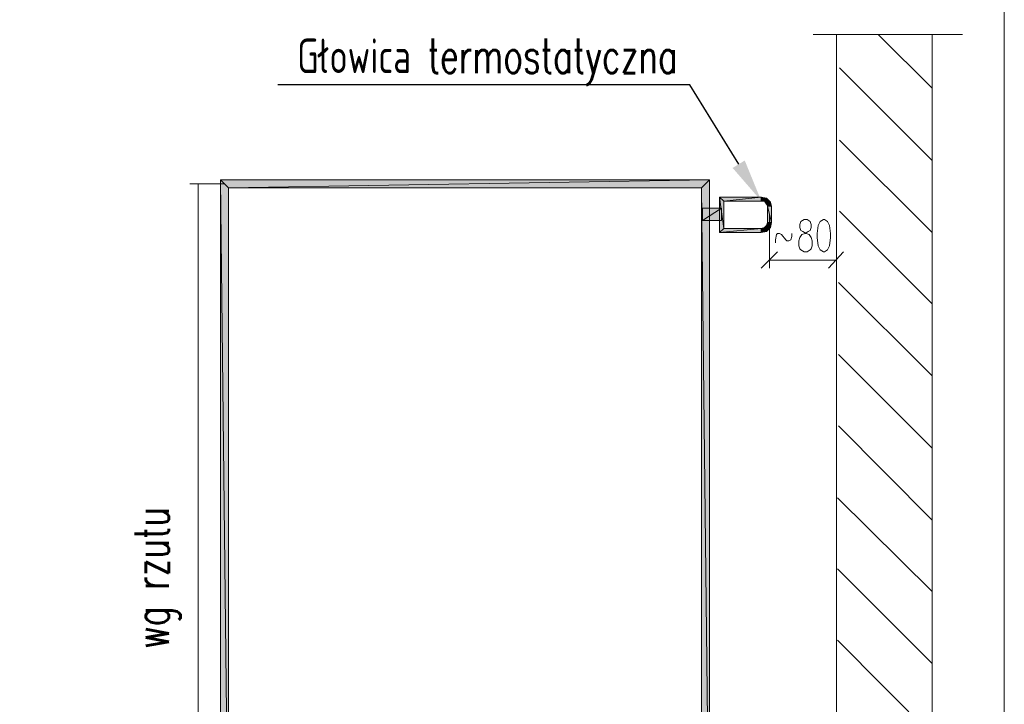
# Model space of a CAD drawing. Header units: millimetres. Extents: x -573548 to 674770, y -210017 to -47794.
# Tile 227 of 234: x 144752 to 146392, y -92273 to -91132. Entities that reach past the tile are written whole.
import ezdxf
from ezdxf import colors
from ezdxf.entities.mleader import LeaderData, LeaderLine
from ezdxf.math import Vec2, Vec3

# ---------------------------------------------------------------- set-up
doc = ezdxf.new("R2010")
doc.units = ezdxf.units.MM
doc.layers.add('_S_CO_GRZ_PLYT', color=121, linetype='Continuous', lineweight=13)
doc.layers.add('_WENT_OPIS', color=7, linetype='Continuous', lineweight=13)
doc.styles.add('WENT_50', font='simplex.shx', dxfattribs={"width": 0.7, "height": 20})

msp = doc.modelspace()

# ---------------------------------------------------------------- hatches: boundary and pattern name
at = {"layer": '_S_CO_GRZ_PLYT', "lineweight": 9}
h = msp.add_hatch(color=256, dxfattribs=at)
edge = h.paths.add_edge_path(flags=0)
edge.add_spline(control_points=[(145100.2, -92582.4), (145100.2, -92582.4), (145086.6, -92596), (145086.6, -92596), (145086.6, -92596), (145887.6, -92582.4), (145887.6, -92582.4), (145887.6, -92582.4), (145100.2, -92582.4), (145100.2, -92582.4)], knot_values=[0, 0, 0, 0, 1, 1, 1, 2, 2, 2, 3, 3, 3, 3], degree=3, periodic=0)
edge = h.paths.add_edge_path(flags=0)
edge.add_spline(control_points=[(145086.6, -92596), (145086.6, -92596), (145887.6, -92582.4), (145887.6, -92582.4), (145887.6, -92582.4), (145901.1, -92596), (145901.1, -92596), (145901.1, -92596), (145086.6, -92596), (145086.6, -92596)], knot_values=[0, 0, 0, 0, 1, 1, 1, 2, 2, 2, 3, 3, 3, 3], degree=3, periodic=0)
edge = h.paths.add_edge_path(flags=0)
edge.add_spline(control_points=[(145887.6, -92582.4), (145887.6, -92582.4), (145901.1, -92596), (145901.1, -92596), (145901.1, -92596), (145887.6, -91412.3), (145887.6, -91412.3), (145887.6, -91412.3), (145887.6, -92582.4), (145887.6, -92582.4)], knot_values=[0, 0, 0, 0, 1, 1, 1, 2, 2, 2, 3, 3, 3, 3], degree=3, periodic=0)
edge = h.paths.add_edge_path(flags=0)
edge.add_spline(control_points=[(145901.1, -92596), (145901.1, -92596), (145887.6, -91412.3), (145887.6, -91412.3), (145887.6, -91412.3), (145901.1, -91398.8), (145901.1, -91398.8), (145901.1, -91398.8), (145901.1, -92596), (145901.1, -92596)], knot_values=[0, 0, 0, 0, 1, 1, 1, 2, 2, 2, 3, 3, 3, 3], degree=3, periodic=0)
edge = h.paths.add_edge_path(flags=0)
edge.add_spline(control_points=[(145887.6, -91412.3), (145887.6, -91412.3), (145901.1, -91398.8), (145901.1, -91398.8), (145901.1, -91398.8), (145100.2, -91412.3), (145100.2, -91412.3), (145100.2, -91412.3), (145887.6, -91412.3), (145887.6, -91412.3)], knot_values=[0, 0, 0, 0, 1, 1, 1, 2, 2, 2, 3, 3, 3, 3], degree=3, periodic=0)
edge = h.paths.add_edge_path(flags=0)
edge.add_spline(control_points=[(145901.1, -91398.8), (145901.1, -91398.8), (145100.2, -91412.3), (145100.2, -91412.3), (145100.2, -91412.3), (145086.6, -91398.8), (145086.6, -91398.8), (145086.6, -91398.8), (145901.1, -91398.8), (145901.1, -91398.8)], knot_values=[0, 0, 0, 0, 1, 1, 1, 2, 2, 2, 3, 3, 3, 3], degree=3, periodic=0)
edge = h.paths.add_edge_path(flags=0)
edge.add_spline(control_points=[(145100.2, -91412.3), (145100.2, -91412.3), (145086.6, -91398.8), (145086.6, -91398.8), (145086.6, -91398.8), (145100.2, -92582.4), (145100.2, -92582.4), (145100.2, -92582.4), (145100.2, -91412.3), (145100.2, -91412.3)], knot_values=[0, 0, 0, 0, 1, 1, 1, 2, 2, 2, 3, 3, 3, 3], degree=3, periodic=0)
edge = h.paths.add_edge_path(flags=0)
edge.add_spline(control_points=[(145086.6, -91398.8), (145086.6, -91398.8), (145100.2, -92582.4), (145100.2, -92582.4), (145100.2, -92582.4), (145086.6, -92596), (145086.6, -92596), (145086.6, -92596), (145086.6, -91398.8), (145086.6, -91398.8)], knot_values=[0, 0, 0, 0, 1, 1, 1, 2, 2, 2, 3, 3, 3, 3], degree=3, periodic=0)
h = msp.add_hatch(color=256, dxfattribs=at)
edge = h.paths.add_edge_path(flags=0)
edge.add_spline(control_points=[(145987.5, -91434.3), (145987.5, -91434.3), (145987.5, -91427.6), (145987.5, -91427.6), (145987.5, -91427.6), (145924.8, -91434.3), (145924.8, -91434.3), (145924.8, -91434.3), (145987.5, -91434.3), (145987.5, -91434.3)], knot_values=[0, 0, 0, 0, 1, 1, 1, 2, 2, 2, 3, 3, 3, 3], degree=3, periodic=0)
edge = h.paths.add_edge_path(flags=0)
edge.add_spline(control_points=[(145987.5, -91427.6), (145987.5, -91427.6), (145924.8, -91434.3), (145924.8, -91434.3), (145924.8, -91434.3), (145918.1, -91427.6), (145918.1, -91427.6), (145918.1, -91427.6), (145987.5, -91427.6), (145987.5, -91427.6)], knot_values=[0, 0, 0, 0, 1, 1, 1, 2, 2, 2, 3, 3, 3, 3], degree=3, periodic=0)
edge = h.paths.add_edge_path(flags=0)
edge.add_spline(control_points=[(145924.8, -91434.3), (145924.8, -91434.3), (145918.1, -91427.6), (145918.1, -91427.6), (145918.1, -91427.6), (145924.8, -91480.1), (145924.8, -91480.1), (145924.8, -91480.1), (145924.8, -91434.3), (145924.8, -91434.3)], knot_values=[0, 0, 0, 0, 1, 1, 1, 2, 2, 2, 3, 3, 3, 3], degree=3, periodic=0)
edge = h.paths.add_edge_path(flags=0)
edge.add_spline(control_points=[(145918.1, -91427.6), (145918.1, -91427.6), (145924.8, -91480.1), (145924.8, -91480.1), (145924.8, -91480.1), (145918.1, -91486.8), (145918.1, -91486.8), (145918.1, -91486.8), (145918.1, -91427.6), (145918.1, -91427.6)], knot_values=[0, 0, 0, 0, 1, 1, 1, 2, 2, 2, 3, 3, 3, 3], degree=3, periodic=0)
edge = h.paths.add_edge_path(flags=0)
edge.add_spline(control_points=[(145924.8, -91480.1), (145924.8, -91480.1), (145918.1, -91486.8), (145918.1, -91486.8), (145918.1, -91486.8), (145987.5, -91480.1), (145987.5, -91480.1), (145987.5, -91480.1), (145924.8, -91480.1), (145924.8, -91480.1)], knot_values=[0, 0, 0, 0, 1, 1, 1, 2, 2, 2, 3, 3, 3, 3], degree=3, periodic=0)
edge = h.paths.add_edge_path(flags=0)
edge.add_spline(control_points=[(145918.1, -91486.8), (145918.1, -91486.8), (145987.5, -91480.1), (145987.5, -91480.1), (145987.5, -91480.1), (145987.5, -91486.8), (145987.5, -91486.8), (145987.5, -91486.8), (145918.1, -91486.8), (145918.1, -91486.8)], knot_values=[0, 0, 0, 0, 1, 1, 1, 2, 2, 2, 3, 3, 3, 3], degree=3, periodic=0)
h = msp.add_hatch(color=256, dxfattribs=at)
edge = h.paths.add_edge_path(flags=0)
edge.add_spline(control_points=[(146004.4, -91442.8), (146004.4, -91442.8), (145997.6, -91442.8), (145997.6, -91442.8), (145997.6, -91442.8), (146002.7, -91436), (146002.7, -91436), (146002.7, -91436), (146004.4, -91442.8), (146004.4, -91442.8)], knot_values=[0, 0, 0, 0, 1, 1, 1, 2, 2, 2, 3, 3, 3, 3], degree=3, periodic=0)
edge = h.paths.add_edge_path(flags=0)
edge.add_spline(control_points=[(145997.6, -91442.8), (145997.6, -91442.8), (146002.7, -91436), (146002.7, -91436), (146002.7, -91436), (145995.9, -91439.4), (145995.9, -91439.4), (145995.9, -91439.4), (145997.6, -91442.8), (145997.6, -91442.8)], knot_values=[0, 0, 0, 0, 1, 1, 1, 2, 2, 2, 3, 3, 3, 3], degree=3, periodic=0)
edge = h.paths.add_edge_path(flags=0)
edge.add_spline(control_points=[(146002.7, -91436), (146002.7, -91436), (145995.9, -91439.4), (145995.9, -91439.4), (145995.9, -91439.4), (145995.9, -91429.3), (145995.9, -91429.3), (145995.9, -91429.3), (146002.7, -91436), (146002.7, -91436)], knot_values=[0, 0, 0, 0, 1, 1, 1, 2, 2, 2, 3, 3, 3, 3], degree=3, periodic=0)
edge = h.paths.add_edge_path(flags=0)
edge.add_spline(control_points=[(145995.9, -91439.4), (145995.9, -91439.4), (145995.9, -91429.3), (145995.9, -91429.3), (145995.9, -91429.3), (145992.6, -91434.3), (145992.6, -91434.3), (145992.6, -91434.3), (145995.9, -91439.4), (145995.9, -91439.4)], knot_values=[0, 0, 0, 0, 1, 1, 1, 2, 2, 2, 3, 3, 3, 3], degree=3, periodic=0)
edge = h.paths.add_edge_path(flags=0)
edge.add_spline(control_points=[(145995.9, -91429.3), (145995.9, -91429.3), (145992.6, -91434.3), (145992.6, -91434.3), (145992.6, -91434.3), (145987.5, -91427.6), (145987.5, -91427.6), (145987.5, -91427.6), (145995.9, -91429.3), (145995.9, -91429.3)], knot_values=[0, 0, 0, 0, 1, 1, 1, 2, 2, 2, 3, 3, 3, 3], degree=3, periodic=0)
edge = h.paths.add_edge_path(flags=0)
edge.add_spline(control_points=[(145992.6, -91434.3), (145992.6, -91434.3), (145987.5, -91427.6), (145987.5, -91427.6), (145987.5, -91427.6), (145987.5, -91434.3), (145987.5, -91434.3), (145987.5, -91434.3), (145992.6, -91434.3), (145992.6, -91434.3)], knot_values=[0, 0, 0, 0, 1, 1, 1, 2, 2, 2, 3, 3, 3, 3], degree=3, periodic=0)
h = msp.add_hatch(color=256, dxfattribs=at)
edge = h.paths.add_edge_path(flags=0)
edge.add_spline(control_points=[(145889.3, -91446.2), (145889.3, -91446.2), (145889.3, -91466.5), (145889.3, -91466.5), (145889.3, -91466.5), (145921.4, -91446.2), (145921.4, -91446.2), (145921.4, -91446.2), (145889.3, -91446.2), (145889.3, -91446.2)], knot_values=[0, 0, 0, 0, 1, 1, 1, 2, 2, 2, 3, 3, 3, 3], degree=3, periodic=0)
edge = h.paths.add_edge_path(flags=0)
edge.add_spline(control_points=[(145889.3, -91466.5), (145889.3, -91466.5), (145921.4, -91446.2), (145921.4, -91446.2), (145921.4, -91446.2), (145921.4, -91466.5), (145921.4, -91466.5), (145921.4, -91466.5), (145889.3, -91466.5), (145889.3, -91466.5)], knot_values=[0, 0, 0, 0, 1, 1, 1, 2, 2, 2, 3, 3, 3, 3], degree=3, periodic=0)
h = msp.add_hatch(color=256, dxfattribs=at)
edge = h.paths.add_edge_path(flags=0)
edge.add_spline(control_points=[(145997.6, -91469.9), (145997.6, -91469.9), (146004.4, -91469.9), (146004.4, -91469.9), (146004.4, -91469.9), (145997.6, -91442.8), (145997.6, -91442.8), (145997.6, -91442.8), (145997.6, -91469.9), (145997.6, -91469.9)], knot_values=[0, 0, 0, 0, 1, 1, 1, 2, 2, 2, 3, 3, 3, 3], degree=3, periodic=0)
edge = h.paths.add_edge_path(flags=0)
edge.add_spline(control_points=[(146004.4, -91469.9), (146004.4, -91469.9), (145997.6, -91442.8), (145997.6, -91442.8), (145997.6, -91442.8), (146004.4, -91442.8), (146004.4, -91442.8), (146004.4, -91442.8), (146004.4, -91469.9), (146004.4, -91469.9)], knot_values=[0, 0, 0, 0, 1, 1, 1, 2, 2, 2, 3, 3, 3, 3], degree=3, periodic=0)
h = msp.add_hatch(color=256, dxfattribs=at)
edge = h.paths.add_edge_path(flags=0)
edge.add_spline(control_points=[(145987.5, -91486.8), (145987.5, -91486.8), (145987.5, -91480.1), (145987.5, -91480.1), (145987.5, -91480.1), (145995.9, -91485.1), (145995.9, -91485.1), (145995.9, -91485.1), (145987.5, -91486.8), (145987.5, -91486.8)], knot_values=[0, 0, 0, 0, 1, 1, 1, 2, 2, 2, 3, 3, 3, 3], degree=3, periodic=0)
edge = h.paths.add_edge_path(flags=0)
edge.add_spline(control_points=[(145987.5, -91480.1), (145987.5, -91480.1), (145995.9, -91485.1), (145995.9, -91485.1), (145995.9, -91485.1), (145992.6, -91478.4), (145992.6, -91478.4), (145992.6, -91478.4), (145987.5, -91480.1), (145987.5, -91480.1)], knot_values=[0, 0, 0, 0, 1, 1, 1, 2, 2, 2, 3, 3, 3, 3], degree=3, periodic=0)
edge = h.paths.add_edge_path(flags=0)
edge.add_spline(control_points=[(145995.9, -91485.1), (145995.9, -91485.1), (145992.6, -91478.4), (145992.6, -91478.4), (145992.6, -91478.4), (146002.7, -91478.4), (146002.7, -91478.4), (146002.7, -91478.4), (145995.9, -91485.1), (145995.9, -91485.1)], knot_values=[0, 0, 0, 0, 1, 1, 1, 2, 2, 2, 3, 3, 3, 3], degree=3, periodic=0)
edge = h.paths.add_edge_path(flags=0)
edge.add_spline(control_points=[(145992.6, -91478.4), (145992.6, -91478.4), (146002.7, -91478.4), (146002.7, -91478.4), (146002.7, -91478.4), (145995.9, -91475), (145995.9, -91475), (145995.9, -91475), (145992.6, -91478.4), (145992.6, -91478.4)], knot_values=[0, 0, 0, 0, 1, 1, 1, 2, 2, 2, 3, 3, 3, 3], degree=3, periodic=0)
edge = h.paths.add_edge_path(flags=0)
edge.add_spline(control_points=[(146002.7, -91478.4), (146002.7, -91478.4), (145995.9, -91475), (145995.9, -91475), (145995.9, -91475), (146004.4, -91469.9), (146004.4, -91469.9), (146004.4, -91469.9), (146002.7, -91478.4), (146002.7, -91478.4)], knot_values=[0, 0, 0, 0, 1, 1, 1, 2, 2, 2, 3, 3, 3, 3], degree=3, periodic=0)
edge = h.paths.add_edge_path(flags=0)
edge.add_spline(control_points=[(145995.9, -91475), (145995.9, -91475), (146004.4, -91469.9), (146004.4, -91469.9), (146004.4, -91469.9), (145997.6, -91469.9), (145997.6, -91469.9), (145997.6, -91469.9), (145995.9, -91475), (145995.9, -91475)], knot_values=[0, 0, 0, 0, 1, 1, 1, 2, 2, 2, 3, 3, 3, 3], degree=3, periodic=0)

# ---------------------------------------------------------------- linework, layer by layer
at = {"color": 7, "lineweight": 9, "elevation": 0}
for points in [[(146392.2, -89812.1), (146392.2, -93796.5), (142775.2, -93796.5), (142775.2, -89812.1)], [(145093.4, -91405.6), (145035.8, -91405.6)], [(145049.4, -91405.6), (145049.4, -92589.2)], [(146001, -91456.4), (146001, -91546.1)], [(146112.8, -91456.4), (146112.8, -91546.1)], [(146011.2, -91503.8), (146011.2, -91498.7), (146012.9, -91490.2), (146014.6, -91488.5), (146018, -91488.5), (146021.3, -91490.2), (146028.1, -91498.7), (146029.8, -91500.4), (146033.2, -91500.4), (146036.6, -91498.7), (146038.3, -91493.6), (146038.3, -91488.5)], [(146014.6, -91519), (145987.5, -91546.1)], [(146099.2, -91546.1), (146124.6, -91519)], [(146001, -91532.6), (146112.8, -91532.6)]]:
    msp.add_lwpolyline(points, dxfattribs=at)
at = {"color": 9, "lineweight": 9, "elevation": 0}
for points in [[(146073.8, -91156.6), (146322.8, -91156.6)], [(146112.8, -92910.9), (146112.8, -91156.6)], [(146272, -91246.4), (146182.2, -91156.6)], [(146272, -92910.9), (146272, -91156.6)], [(146272, -91366.6), (146117.9, -91212.5)], [(146272, -91486.8), (146117.9, -91332.7)], [(146272, -91605.4), (146117.9, -91451.3)], [(146272, -91725.6), (146116.2, -91569.8)], [(146272, -91845.8), (146116.2, -91690)], [(146272, -91966), (146116.2, -91808.6)], [(146272, -92084.6), (146114.5, -91928.8)], [(146272, -92204.8), (146114.5, -92047.3)], [(146272, -92325), (146114.5, -92165.9)]]:
    msp.add_lwpolyline(points, dxfattribs=at)
at = {"color": 7, "lineweight": 9, "elevation": 0}
for points in [[(146058.6, -91464.8), (146053.5, -91468.2), (146051.8, -91473.3), (146051.8, -91478.4), (146053.5, -91483.4), (146056.9, -91485.1), (146062, -91488.5), (146067.1, -91490.2), (146070.5, -91495.3), (146072.1, -91500.4), (146072.1, -91508.8), (146070.5, -91513.9), (146068.8, -91515.6), (146063.7, -91519), (146058.6, -91519), (146053.5, -91515.6), (146051.8, -91513.9), (146050.1, -91508.8), (146050.1, -91500.4), (146051.8, -91495.3), (146055.2, -91490.2), (146060.3, -91488.5), (146065.4, -91485.1), (146068.8, -91483.4), (146070.5, -91478.4), (146070.5, -91473.3), (146068.8, -91468.2), (146063.7, -91464.8)], [(146090.8, -91464.8), (146085.7, -91468.2), (146082.3, -91475), (146080.6, -91488.5), (146080.6, -91495.3), (146082.3, -91508.8), (146085.7, -91515.6), (146090.8, -91519), (146092.5, -91519), (146097.5, -91515.6), (146100.9, -91508.8), (146102.6, -91495.3), (146102.6, -91488.5), (146100.9, -91475), (146097.5, -91468.2), (146092.5, -91464.8)]]:
    msp.add_lwpolyline(points, close=True, dxfattribs=at)
at = {"layer": '_S_CO_GRZ_PLYT', "lineweight": 9}
for points in [[(145901.1, -91398.8, 0), (145901.1, -91398.8, 0), (145100.2, -91412.3, 0), (145100.2, -91412.3, 0), (145100.2, -91412.3, 0), (145086.6, -91398.8, 0), (145086.6, -91398.8, 0), (145086.6, -91398.8, 0), (145901.1, -91398.8, 0), (145901.1, -91398.8, 0)], [(145100.2, -91412.3, 0), (145100.2, -91412.3, 0), (145086.6, -91398.8, 0), (145086.6, -91398.8, 0), (145086.6, -91398.8, 0), (145100.2, -92582.4, 0), (145100.2, -92582.4, 0), (145100.2, -92582.4, 0), (145100.2, -91412.3, 0), (145100.2, -91412.3, 0)], [(145086.6, -91398.8, 0), (145086.6, -91398.8, 0), (145100.2, -92582.4, 0), (145100.2, -92582.4, 0), (145100.2, -92582.4, 0), (145086.6, -92596, 0), (145086.6, -92596, 0), (145086.6, -92596, 0), (145086.6, -91398.8, 0), (145086.6, -91398.8, 0)], [(145887.6, -91412.3, 0), (145887.6, -91412.3, 0), (145901.1, -91398.8, 0), (145901.1, -91398.8, 0), (145901.1, -91398.8, 0), (145100.2, -91412.3, 0), (145100.2, -91412.3, 0), (145100.2, -91412.3, 0), (145887.6, -91412.3, 0), (145887.6, -91412.3, 0)], [(145901.1, -92596, 0), (145901.1, -92596, 0), (145887.6, -91412.3, 0), (145887.6, -91412.3, 0), (145887.6, -91412.3, 0), (145901.1, -91398.8, 0), (145901.1, -91398.8, 0), (145901.1, -91398.8, 0), (145901.1, -92596, 0), (145901.1, -92596, 0)], [(145887.6, -92582.4, 0), (145887.6, -92582.4, 0), (145901.1, -92596, 0), (145901.1, -92596, 0), (145901.1, -92596, 0), (145887.6, -91412.3, 0), (145887.6, -91412.3, 0), (145887.6, -91412.3, 0), (145887.6, -92582.4, 0), (145887.6, -92582.4, 0)], [(145987.5, -91427.6, 0), (145987.5, -91427.6, 0), (145924.8, -91434.3, 0), (145924.8, -91434.3, 0), (145924.8, -91434.3, 0), (145918.1, -91427.6, 0), (145918.1, -91427.6, 0), (145918.1, -91427.6, 0), (145987.5, -91427.6, 0), (145987.5, -91427.6, 0)], [(145924.8, -91434.3, 0), (145924.8, -91434.3, 0), (145918.1, -91427.6, 0), (145918.1, -91427.6, 0), (145918.1, -91427.6, 0), (145924.8, -91480.1, 0), (145924.8, -91480.1, 0), (145924.8, -91480.1, 0), (145924.8, -91434.3, 0), (145924.8, -91434.3, 0)], [(145918.1, -91427.6, 0), (145918.1, -91427.6, 0), (145924.8, -91480.1, 0), (145924.8, -91480.1, 0), (145924.8, -91480.1, 0), (145918.1, -91486.8, 0), (145918.1, -91486.8, 0), (145918.1, -91486.8, 0), (145918.1, -91427.6, 0), (145918.1, -91427.6, 0)], [(145987.5, -91434.3, 0), (145987.5, -91434.3, 0), (145987.5, -91427.6, 0), (145987.5, -91427.6, 0), (145987.5, -91427.6, 0), (145924.8, -91434.3, 0), (145924.8, -91434.3, 0), (145924.8, -91434.3, 0), (145987.5, -91434.3, 0), (145987.5, -91434.3, 0)], [(145995.9, -91429.3, 0), (145995.9, -91429.3, 0), (145992.6, -91434.3, 0), (145992.6, -91434.3, 0), (145992.6, -91434.3, 0), (145987.5, -91427.6, 0), (145987.5, -91427.6, 0), (145987.5, -91427.6, 0), (145995.9, -91429.3, 0), (145995.9, -91429.3, 0)], [(145992.6, -91434.3, 0), (145992.6, -91434.3, 0), (145987.5, -91427.6, 0), (145987.5, -91427.6, 0), (145987.5, -91427.6, 0), (145987.5, -91434.3, 0), (145987.5, -91434.3, 0), (145987.5, -91434.3, 0), (145992.6, -91434.3, 0), (145992.6, -91434.3, 0)], [(145995.9, -91439.4, 0), (145995.9, -91439.4, 0), (145995.9, -91429.3, 0), (145995.9, -91429.3, 0), (145995.9, -91429.3, 0), (145992.6, -91434.3, 0), (145992.6, -91434.3, 0), (145992.6, -91434.3, 0), (145995.9, -91439.4, 0), (145995.9, -91439.4, 0)], [(146002.7, -91436, 0), (146002.7, -91436, 0), (145995.9, -91439.4, 0), (145995.9, -91439.4, 0), (145995.9, -91439.4, 0), (145995.9, -91429.3, 0), (145995.9, -91429.3, 0), (145995.9, -91429.3, 0), (146002.7, -91436, 0), (146002.7, -91436, 0)], [(145997.6, -91442.8, 0), (145997.6, -91442.8, 0), (146002.7, -91436, 0), (146002.7, -91436, 0), (146002.7, -91436, 0), (145995.9, -91439.4, 0), (145995.9, -91439.4, 0), (145995.9, -91439.4, 0), (145997.6, -91442.8, 0), (145997.6, -91442.8, 0)], [(146004.4, -91442.8, 0), (146004.4, -91442.8, 0), (145997.6, -91442.8, 0), (145997.6, -91442.8, 0), (145997.6, -91442.8, 0), (146002.7, -91436, 0), (146002.7, -91436, 0), (146002.7, -91436, 0), (146004.4, -91442.8, 0), (146004.4, -91442.8, 0)], [(145889.3, -91446.2, 0), (145889.3, -91446.2, 0), (145889.3, -91466.5, 0), (145889.3, -91466.5, 0), (145889.3, -91466.5, 0), (145921.4, -91446.2, 0), (145921.4, -91446.2, 0), (145921.4, -91446.2, 0), (145889.3, -91446.2, 0), (145889.3, -91446.2, 0)], [(145889.3, -91466.5, 0), (145889.3, -91466.5, 0), (145921.4, -91446.2, 0), (145921.4, -91446.2, 0), (145921.4, -91446.2, 0), (145921.4, -91466.5, 0), (145921.4, -91466.5, 0), (145921.4, -91466.5, 0), (145889.3, -91466.5, 0), (145889.3, -91466.5, 0)], [(145997.6, -91469.9, 0), (145997.6, -91469.9, 0), (146004.4, -91469.9, 0), (146004.4, -91469.9, 0), (146004.4, -91469.9, 0), (145997.6, -91442.8, 0), (145997.6, -91442.8, 0), (145997.6, -91442.8, 0), (145997.6, -91469.9, 0), (145997.6, -91469.9, 0)], [(146004.4, -91469.9, 0), (146004.4, -91469.9, 0), (145997.6, -91442.8, 0), (145997.6, -91442.8, 0), (145997.6, -91442.8, 0), (146004.4, -91442.8, 0), (146004.4, -91442.8, 0), (146004.4, -91442.8, 0), (146004.4, -91469.9, 0), (146004.4, -91469.9, 0)], [(146002.7, -91478.4, 0), (146002.7, -91478.4, 0), (145995.9, -91475, 0), (145995.9, -91475, 0), (145995.9, -91475, 0), (146004.4, -91469.9, 0), (146004.4, -91469.9, 0), (146004.4, -91469.9, 0), (146002.7, -91478.4, 0), (146002.7, -91478.4, 0)], [(145995.9, -91475, 0), (145995.9, -91475, 0), (146004.4, -91469.9, 0), (146004.4, -91469.9, 0), (146004.4, -91469.9, 0), (145997.6, -91469.9, 0), (145997.6, -91469.9, 0), (145997.6, -91469.9, 0), (145995.9, -91475, 0), (145995.9, -91475, 0)], [(145924.8, -91480.1, 0), (145924.8, -91480.1, 0), (145918.1, -91486.8, 0), (145918.1, -91486.8, 0), (145918.1, -91486.8, 0), (145987.5, -91480.1, 0), (145987.5, -91480.1, 0), (145987.5, -91480.1, 0), (145924.8, -91480.1, 0), (145924.8, -91480.1, 0)], [(145918.1, -91486.8, 0), (145918.1, -91486.8, 0), (145987.5, -91480.1, 0), (145987.5, -91480.1, 0), (145987.5, -91480.1, 0), (145987.5, -91486.8, 0), (145987.5, -91486.8, 0), (145987.5, -91486.8, 0), (145918.1, -91486.8, 0), (145918.1, -91486.8, 0)], [(145987.5, -91480.1, 0), (145987.5, -91480.1, 0), (145995.9, -91485.1, 0), (145995.9, -91485.1, 0), (145995.9, -91485.1, 0), (145992.6, -91478.4, 0), (145992.6, -91478.4, 0), (145992.6, -91478.4, 0), (145987.5, -91480.1, 0), (145987.5, -91480.1, 0)], [(145987.5, -91486.8, 0), (145987.5, -91486.8, 0), (145987.5, -91480.1, 0), (145987.5, -91480.1, 0), (145987.5, -91480.1, 0), (145995.9, -91485.1, 0), (145995.9, -91485.1, 0), (145995.9, -91485.1, 0), (145987.5, -91486.8, 0), (145987.5, -91486.8, 0)], [(145992.6, -91478.4, 0), (145992.6, -91478.4, 0), (146002.7, -91478.4, 0), (146002.7, -91478.4, 0), (146002.7, -91478.4, 0), (145995.9, -91475, 0), (145995.9, -91475, 0), (145995.9, -91475, 0), (145992.6, -91478.4, 0), (145992.6, -91478.4, 0)], [(145995.9, -91485.1, 0), (145995.9, -91485.1, 0), (145992.6, -91478.4, 0), (145992.6, -91478.4, 0), (145992.6, -91478.4, 0), (146002.7, -91478.4, 0), (146002.7, -91478.4, 0), (146002.7, -91478.4, 0), (145995.9, -91485.1, 0), (145995.9, -91485.1, 0)]]:
    msp.add_open_spline(points, degree=3, knots=[0, 0, 0, 0, 1, 1, 1, 2, 2, 2, 3, 3, 3, 3], dxfattribs=at)

# ---------------------------------------------------------------- texts
at = {"layer": '_WENT_OPIS', "lineweight": 9, "ltscale": 100, "insert": (144943.4, -91943.9, 0), "char_height": 57.6, "attachment_point": 3, "rotation": 90, "style": 'WENT_50'}
msp.add_mtext('wg rzutu', dxfattribs=at)

# ---------------------------------------------------------------- leaders
at = {"layer": '_WENT_OPIS', "lineweight": 9, "ltscale": 100}
ml = msp.add_multileader_mtext('Standard', dxfattribs=at)
ml.set_content('Głowica termostatyczna\\P', color=256, style='WENT_50')
ml.set_leader_properties(linetype='ByLayer')
ml.build(insert=Vec2(0, 0))
ml.multileader.update_dxf_attribs({"text_left_attachment_type": 6, "text_right_attachment_type": 6, "dogleg_length": 5.76, "arrow_head_size": 72})
ctx = ml.context
ctx.base_point, ctx.char_height, ctx.arrow_head_size, ctx.landing_gap_size, ctx.plane_origin, ctx.plane_x_axis, ctx.plane_y_axis = Vec3(145108.1, -91240.4, 0), 57.6, 72, 14.4, Vec3(151808.3, -84528.5, 0), Vec3(-1, 0), Vec3(0, -1)
ctx.left_attachment, ctx.right_attachment, ctx.text_align_type, ctx.attachment_type = 6, 6, 2, 2
notes = []
notes.append((ctx, [(0, (1, 1, 0), (145868.4, -91240.4, 0), (-1, 0), 5.76, [(0, [(145987.5, -91434.3, 0)], 0, [])])]))
ctx.mtext.insert, ctx.mtext.alignment, ctx.mtext.flow_direction = Vec3(145848.2, -91163.6, 0), 3, 5
for ctx, leaders in notes:
    for number, flags, end, landing, length, lines in leaders:
        leader = LeaderData()
        leader.index, (leader.has_last_leader_line, leader.has_dogleg_vector, leader.attachment_direction) = number, flags
        leader.last_leader_point, leader.dogleg_vector, leader.dogleg_length = Vec3(end), Vec3(landing), length
        for number, points, colour, breaks in lines:
            line = LeaderLine()
            line.index, line.vertices, line.color, line.breaks = number, Vec3.list(points), colors.encode_raw_color(colour), breaks
            leader.lines.append(line)
        ctx.leaders.append(leader)

doc.saveas('drawing.dxf')
